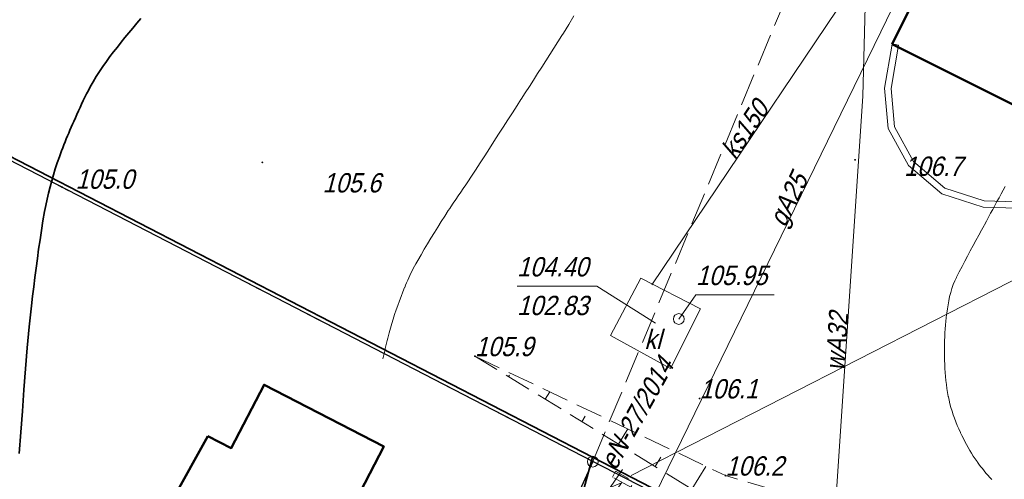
# Model space of a CAD drawing. Extents: x 6530721 to 6531385, y 5978377 to 5979143.
# Tile 142 of 146: x 6531111 to 6531157, y 5978789 to 5978811. Entities that reach past the tile are written whole.
import ezdxf

# ---------------------------------------------------------------- set-up
doc = ezdxf.new("R2010")
doc.units = 0
for name, pattern in [('AB_rokocin 2014-08-13 AC2004$0$1.0_0.5', [1.5, 1, -0.5]), ('AB_rokocin 2014-08-13 AC2004$0$823-500', [1.75, 1.25, -0.5]), ('AB_rokocin 2014-08-13 AC2004$0$l217_500', [2, 1.5, -0.5]), ('AB_rokocin 2014-08-13 AC2004$0$l219_500', [0])]:
    doc.linetypes.add(name, pattern=pattern)
for name, color, linetype, lineweight in [('AB-wymiarowa', 7, 'Continuous', 30), ('AB_rokocin 2014-08-13 AC2004$0$202-Punkt graniczny stabilizowany trwale', 7, 'Continuous', 18), ('AB_rokocin 2014-08-13 AC2004$0$217-Granica konturu klasyfikcyjnego', 7, 'Continuous', 18), ('AB_rokocin 2014-08-13 AC2004$0$219-Linia granicy', 7, 'Continuous', 18), ('AB_rokocin 2014-08-13 AC2004$0$312-Budynek', 7, 'Continuous', 18), ('AB_rokocin 2014-08-13 AC2004$0$354-Taras weranda', 7, 'Continuous', 18), ('AB_rokocin 2014-08-13 AC2004$0$430-Symb. podpory trakcyjnej', 7, 'Continuous', 18), ('AB_rokocin 2014-08-13 AC2004$0$685-Osadnik kanal. lokalnej szambo - obrys-SK', 7, 'Continuous', 18), ('AB_rokocin 2014-08-13 AC2004$0$685-Osadnik kanal. lokalnej szambo - obrys-SK-Atr17', 7, 'Continuous', 18), ('AB_rokocin 2014-08-13 AC2004$0$685-Osadnik kanal. lokalnej szambo - obrys-SK-Atr2', 7, 'Continuous', 18), ('AB_rokocin 2014-08-13 AC2004$0$685-Osadnik kanal. lokalnej szambo - obrys-SK-Atr3', 7, 'Continuous', 18), ('AB_rokocin 2014-08-13 AC2004$0$811-Warstwica ciągła linia', 7, 'Continuous', 18), ('AB_rokocin 2014-08-13 AC2004$0$814-Warstwica pogrubiona linia', 7, 'Continuous', 18), ('AB_rokocin 2014-08-13 AC2004$0$820-Skarpa nieumocniona', 7, 'Continuous', 18), ('AB_rokocin 2014-08-13 AC2004$0$823-Szczyt skarpy nieumocninej', 7, 'Continuous', 18), ('AB_rokocin 2014-08-13 AC2004$0$824-Podnóże skarpy nieumocninej', 7, 'Continuous', 18), ('AB_rokocin 2014-08-13 AC2004$0$ogrodzenie trwałe (linia)', 7, 'Continuous', 18), ('AB_rokocin 2014-08-13 AC2004$0$przewód elektroenergetyczny (linia)-SEPOD', 7, 'Continuous', 18), ('AB_rokocin 2014-08-13 AC2004$0$przewód elektroenergetyczny - projektowany (linia)-SE', 7, 'Continuous', 18), ('AB_rokocin 2014-08-13 AC2004$0$przewód elektroenergetyczny - projektowany (linia)-SE-Atr1', 7, 'Continuous', 18), ('AB_rokocin 2014-08-13 AC2004$0$przewód gazowy (linia)-SG', 7, 'Continuous', 18), ('AB_rokocin 2014-08-13 AC2004$0$przewód gazowy (linia)-SG-Atr1', 7, 'Continuous', 18), ('AB_rokocin 2014-08-13 AC2004$0$przewód kanalizacyjny (linia)-SK', 7, 'Continuous', 18), ('AB_rokocin 2014-08-13 AC2004$0$przewód kanalizacyjny (linia)-SK-Atr1', 7, 'Continuous', 18), ('AB_rokocin 2014-08-13 AC2004$0$przewód wodociągowy (linia)-SW', 7, 'Continuous', 18), ('AB_rokocin 2014-08-13 AC2004$0$przewód wodociągowy (linia)-SW-Atr1', 7, 'Continuous', 18), ('AB_rokocin 2014-08-13 AC2004$0$punkt wysokościowy naturalny', 7, 'Continuous', 18), ('AB_rokocin 2014-08-13 AC2004$0$punkt wysokościowy naturalny-Atr2', 7, 'Continuous', 18), ('AB_rokocin 2014-08-13 AC2004$0$właz (punkt)-SK', 7, 'Continuous', 18), ('AB_rokocin 2014-08-13 AC2004$0$właz (punkt)-SK-Atr2', 7, 'Continuous', 18)]:
    doc.layers.add(name, color=color, linetype=linetype, lineweight=lineweight)
doc.styles.add('AB_rokocin 2014-08-13 AC2004$0$Standard', font='txt')
doc.linetypes.add('AB_rokocin 2014-08-13 AC2004$0$902-500', pattern='A,3.75,0,[1,ksztalty.shx,S=0.5,R=0,X=0,Y=0],3.75', length=7.5)

# ---------------------------------------------------------------- blocks, each defined once
blk = doc.blocks.new('AB_rokocin 2014-08-13 AC2004$0$PW01')
at = {"linetype": 'Continuous', "lineweight": 13}
h = blk.add_hatch(color=0, dxfattribs=at)
edge = h.paths.add_edge_path()
edge.add_arc((0, 0), 0.045, 0, 360)
blk = doc.blocks.new('AB_rokocin 2014-08-13 AC2004$0$430')
at = {"color": 0, "linetype": 'Continuous', "lineweight": 0}
for p, q in [((1.375, -0.25), (0.5, 0.25)), ((1.697, -0.077), (1.125, 0.25)), ((1.125, 0.25), (1.375, -0.25)), ((2, -0.25), (1.628, 0.107)), ((1.504, -0.111), (2, -0.25))]:
    blk.add_line(p, q, dxfattribs=at)
blk = doc.blocks.new('AB_rokocin 2014-08-13 AC2004$0$US22')
at = {"color": 0, "linetype": 'Continuous', "lineweight": 13}
blk.add_circle((0, 0), 0.25, dxfattribs=at)
blk = doc.blocks.new('AB_rokocin 2014-08-13 AC2004$0$202')
at = {"color": 0, "linetype": 'Continuous', "lineweight": 0}
blk.add_circle((0, 0), 0.25, dxfattribs=at)
blk = doc.blocks.new('AB_rokocin 2014-08-13 AC2004')
at = {"layer": 'AB_rokocin 2014-08-13 AC2004$0$217-Granica konturu klasyfikcyjnego', "color": 3, "linetype": 'AB_rokocin 2014-08-13 AC2004$0$l217_500', "lineweight": 18, "flags": 128}
for points in [[(6531137.38, 5978790.27), (6531151.725, 5978824.71)], [(6531090.35, 5978814.6), (6531137.38, 5978790.27)], [(6531090.35, 5978814.6), (6531137.38, 5978790.27)], [(6531131.94, 5978778.25), (6531137.38, 5978790.27)], [(6531131.94, 5978778.25), (6531137.38, 5978790.27)], [(6531137.38, 5978790.27), (6531148.86, 5978784.37)], [(6531137.38, 5978790.27), (6531148.86, 5978784.37)]]:
    blk.add_lwpolyline(points, dxfattribs=at)
at = {"layer": 'AB_rokocin 2014-08-13 AC2004$0$219-Linia granicy', "color": 92, "linetype": 'AB_rokocin 2014-08-13 AC2004$0$l219_500', "lineweight": 30, "flags": 128}
for points in [[(6531137.38, 5978790.27), (6531090.35, 5978814.6)], [(6531137.38, 5978790.27), (6531090.35, 5978814.6)], [(6531137.38, 5978790.27), (6531131.94, 5978778.25)], [(6531137.38, 5978790.27), (6531131.94, 5978778.25)], [(6531148.86, 5978784.37), (6531137.38, 5978790.27)], [(6531148.86, 5978784.37), (6531137.38, 5978790.27)]]:
    blk.add_lwpolyline(points, dxfattribs=at)
at = {"layer": 'AB_rokocin 2014-08-13 AC2004$0$312-Budynek', "color": 250, "linetype": 'Continuous', "lineweight": 50, "flags": 128}
for points in [[(6531151.31, 5978809.71), (6531156.039, 5978819.201)], [(6531157.81, 5978806.44), (6531151.31, 5978809.71)]]:
    blk.add_lwpolyline(points, dxfattribs=at)
blk.add_lwpolyline([(6531119.48, 5978791.46), (6531120.56, 5978790.9), (6531122.09, 5978793.85), (6531127.66, 5978790.98), (6531126.13, 5978788.01), (6531127.03, 5978787.53), (6531125.74, 5978785.02), (6531124.69, 5978785.57), (6531122.98, 5978782.24), (6531123.84, 5978781.8), (6531122.05, 5978778.35), (6531120.88, 5978778.96), (6531119.96, 5978777.98), (6531117.98, 5978779.06), (6531117.97, 5978780.54), (6531114.47, 5978782.42)], close=True, dxfattribs=at)
at = {"layer": 'AB_rokocin 2014-08-13 AC2004$0$354-Taras weranda', "color": 0, "lineweight": 18}
for p, q in [((6531162.114, 5978810.449), (6531161.888, 5978809.083)), ((6531162.114, 5978810.449), (6531162.262, 5978810.424)), ((6531162.41, 5978810.4), (6531162.18, 5978809.01)), ((6531162.41, 5978810.4), (6531162.262, 5978810.424)), ((6531150.95, 5978807.65), (6531151.31, 5978809.71)), ((6531151.253, 5978807.637), (6531151.606, 5978809.658)), ((6531151.31, 5978809.71), (6531151.458, 5978809.684)), ((6531151.606, 5978809.658), (6531151.458, 5978809.684)), ((6531161.888, 5978809.083), (6531160.547, 5978805.08)), ((6531162.18, 5978809.01), (6531160.81, 5978804.92)), ((6531151.12, 5978805.77), (6531150.95, 5978807.65)), ((6531151.413, 5978805.859), (6531151.253, 5978807.637)), ((6531152.06, 5978804.05), (6531151.12, 5978805.77)), ((6531152.297, 5978804.243), (6531151.413, 5978805.859)), ((6531160.547, 5978805.08), (6531158.317, 5978802.763)), ((6531160.81, 5978804.92), (6531158.48, 5978802.5)), ((6531153.61, 5978802.73), (6531152.06, 5978804.05)), ((6531153.759, 5978802.997), (6531152.297, 5978804.243)), ((6531155.53, 5978802.11), (6531153.61, 5978802.73)), ((6531155.581, 5978802.409), (6531153.759, 5978802.997)), ((6531158.317, 5978802.763), (6531157.077, 5978802.371)), ((6531157.12, 5978802.07), (6531155.53, 5978802.11)), ((6531157.077, 5978802.371), (6531155.581, 5978802.409)), ((6531158.48, 5978802.5), (6531157.12, 5978802.07))]:
    blk.add_line(p, q, dxfattribs=at)
at = {"layer": 'AB_rokocin 2014-08-13 AC2004$0$685-Osadnik kanal. lokalnej szambo - obrys-SK', "color": 7, "linetype": 'Continuous', "lineweight": 18, "flags": 128}
blk.add_lwpolyline([(6531139.62, 5978798.81), (6531142.39, 5978797.38), (6531141, 5978794.6), (6531138.21, 5978796.14)], close=True, dxfattribs=at)
at = {"layer": 'AB_rokocin 2014-08-13 AC2004$0$685-Osadnik kanal. lokalnej szambo - obrys-SK-Atr2', "color": 7, "linetype": 'ByBlock', "flags": 128}
blk.add_lwpolyline([(6531140.3, 5978796.71), (6531137.57, 5978798.44), (6531133.856, 5978798.44)], dxfattribs=at)
at = {"layer": 'AB_rokocin 2014-08-13 AC2004$0$811-Warstwica ciągła linia', "color": 32, "linetype": 'Continuous', "lineweight": 13, "flags": 128}
for points in [[(6531136.495, 5978811.021), (6531136.258, 5978810.615), (6531136.012, 5978810.214), (6531135.94, 5978810.1), (6531135.76, 5978809.817), (6531135.571, 5978809.52), (6531135.381, 5978809.222), (6531135.192, 5978808.925), (6531135.002, 5978808.628), (6531134.811, 5978808.331), (6531134.621, 5978808.035), (6531134.431, 5978807.738), (6531134.24, 5978807.441), (6531134.05, 5978807.145), (6531134.04, 5978807.13), (6531133.859, 5978806.848), (6531133.644, 5978806.514), (6531133.429, 5978806.18), (6531133.214, 5978805.846), (6531132.999, 5978805.512), (6531132.784, 5978805.178), (6531132.569, 5978804.844), (6531132.354, 5978804.51), (6531132.139, 5978804.176), (6531131.924, 5978803.842), (6531131.89, 5978803.79), (6531131.707, 5978803.51), (6531131.591, 5978803.336), (6531131.475, 5978803.163), (6531131.358, 5978802.991), (6531131.241, 5978802.819), (6531131.124, 5978802.646), (6531131.007, 5978802.474), (6531130.891, 5978802.301), (6531130.775, 5978802.128), (6531130.73, 5978802.06), (6531130.66, 5978801.954), (6531130.495, 5978801.701), (6531130.332, 5978801.446), (6531130.171, 5978801.19), (6531130.012, 5978800.933), (6531129.854, 5978800.676), (6531129.698, 5978800.416), (6531129.543, 5978800.156), (6531129.39, 5978799.895), (6531129.238, 5978799.633), (6531129.15, 5978799.48), (6531129.088, 5978799.369), (6531129.03, 5978799.262), (6531128.975, 5978799.154), (6531128.921, 5978799.045), (6531128.869, 5978798.935), (6531128.818, 5978798.824), (6531128.769, 5978798.713), (6531128.721, 5978798.601), (6531128.674, 5978798.489), (6531128.63, 5978798.38), (6531128.628, 5978798.375), (6531128.546, 5978798.167), (6531128.465, 5978797.959), (6531128.386, 5978797.75), (6531128.308, 5978797.541), (6531128.234, 5978797.33), (6531128.162, 5978797.12), (6531128.093, 5978796.908), (6531128.027, 5978796.695), (6531127.966, 5978796.481), (6531127.91, 5978796.27), (6531127.909, 5978796.265), (6531127.878, 5978796.144), (6531127.848, 5978796.023), (6531127.818, 5978795.902), (6531127.789, 5978795.781), (6531127.759, 5978795.66), (6531127.729, 5978795.539), (6531127.7, 5978795.418), (6531127.67, 5978795.297), (6531127.639, 5978795.176), (6531127.61, 5978795.06)], [(6531155.938, 5978789.441), (6531155.845, 5978789.537), (6531155.755, 5978789.636), (6531155.668, 5978789.737), (6531155.582, 5978789.84), (6531155.499, 5978789.945), (6531155.417, 5978790.052), (6531155.336, 5978790.16), (6531155.27, 5978790.25), (6531155.256, 5978790.27), (6531155.165, 5978790.399), (6531155.078, 5978790.53), (6531154.994, 5978790.662), (6531154.913, 5978790.796), (6531154.835, 5978790.931), (6531154.76, 5978791.068), (6531154.687, 5978791.206), (6531154.616, 5978791.346), (6531154.547, 5978791.488), (6531154.49, 5978791.61), (6531154.48, 5978791.632), (6531154.406, 5978791.795), (6531154.336, 5978791.958), (6531154.269, 5978792.122), (6531154.206, 5978792.287), (6531154.147, 5978792.452), (6531154.091, 5978792.619), (6531154.04, 5978792.787), (6531153.994, 5978792.958), (6531153.952, 5978793.13), (6531153.92, 5978793.28), (6531153.915, 5978793.304), (6531153.881, 5978793.491), (6531153.852, 5978793.677), (6531153.826, 5978793.864), (6531153.805, 5978794.051), (6531153.787, 5978794.238), (6531153.772, 5978794.425), (6531153.76, 5978794.612), (6531153.751, 5978794.799), (6531153.744, 5978794.987), (6531153.74, 5978795.15), (6531153.739, 5978795.174), (6531153.737, 5978795.356), (6531153.736, 5978795.538), (6531153.738, 5978795.72), (6531153.742, 5978795.902), (6531153.749, 5978796.084), (6531153.758, 5978796.266), (6531153.77, 5978796.448), (6531153.784, 5978796.63), (6531153.802, 5978796.812), (6531153.82, 5978796.97), (6531153.823, 5978796.994), (6531153.847, 5978797.187), (6531153.874, 5978797.38), (6531153.904, 5978797.572), (6531153.939, 5978797.763), (6531153.979, 5978797.953), (6531154.026, 5978798.141), (6531154.08, 5978798.326), (6531154.144, 5978798.509), (6531154.217, 5978798.687), (6531154.29, 5978798.84), (6531154.301, 5978798.862), (6531154.428, 5978799.108), (6531154.555, 5978799.352), (6531154.683, 5978799.596), (6531154.811, 5978799.84), (6531154.94, 5978800.082), (6531155.069, 5978800.324), (6531155.199, 5978800.566), (6531155.33, 5978800.808), (6531155.46, 5978801.05), (6531155.58, 5978801.27), (6531155.592, 5978801.291), (6531155.689, 5978801.471), (6531155.787, 5978801.652), (6531155.885, 5978801.832), (6531155.982, 5978802.012), (6531156.08, 5978802.192), (6531156.178, 5978802.372), (6531156.276, 5978802.552), (6531156.374, 5978802.732), (6531156.473, 5978802.912), (6531156.56, 5978803.07)]]:
    blk.add_lwpolyline(points, dxfattribs=at)
at = {"layer": 'AB_rokocin 2014-08-13 AC2004$0$814-Warstwica pogrubiona linia', "color": 32, "linetype": 'Continuous', "lineweight": 35, "flags": 128}
blk.add_lwpolyline([(6531116.355, 5978810.892), (6531116.169, 5978810.675), (6531115.985, 5978810.455), (6531115.802, 5978810.233), (6531115.62, 5978810.01), (6531115.442, 5978809.79), (6531115.265, 5978809.569), (6531115.091, 5978809.347), (6531114.92, 5978809.123), (6531114.753, 5978808.897), (6531114.59, 5978808.668), (6531114.433, 5978808.435), (6531114.282, 5978808.198), (6531114.137, 5978807.957), (6531114, 5978807.71), (6531113.917, 5978807.553), (6531113.836, 5978807.395), (6531113.758, 5978807.236), (6531113.68, 5978807.077), (6531113.605, 5978806.917), (6531113.53, 5978806.756), (6531113.456, 5978806.595), (6531113.384, 5978806.434), (6531113.312, 5978806.272), (6531113.24, 5978806.11), (6531113.18, 5978805.974), (6531113.121, 5978805.838), (6531113.062, 5978805.702), (6531113.004, 5978805.566), (6531112.946, 5978805.429), (6531112.889, 5978805.293), (6531112.833, 5978805.155), (6531112.777, 5978805.018), (6531112.723, 5978804.879), (6531112.67, 5978804.74), (6531112.568, 5978804.463), (6531112.471, 5978804.185), (6531112.379, 5978803.905), (6531112.292, 5978803.624), (6531112.21, 5978803.342), (6531112.133, 5978803.059), (6531112.062, 5978802.774), (6531111.996, 5978802.487), (6531111.935, 5978802.199), (6531111.88, 5978801.91), (6531111.804, 5978801.473), (6531111.734, 5978801.036), (6531111.668, 5978800.599), (6531111.605, 5978800.161), (6531111.546, 5978799.723), (6531111.489, 5978799.284), (6531111.433, 5978798.846), (6531111.379, 5978798.407), (6531111.325, 5978797.969), (6531111.27, 5978797.53), (6531111.158, 5978796.551), (6531111.065, 5978795.571), (6531110.985, 5978794.589), (6531110.914, 5978793.606), (6531110.847, 5978792.623), (6531110.779, 5978791.639), (6531110.705, 5978790.656)], dxfattribs=at)
at = {"layer": 'AB_rokocin 2014-08-13 AC2004$0$820-Skarpa nieumocniona', "color": 252, "linetype": 'Continuous', "lineweight": 18}
for p, q in [((6531133.46, 5978794.22), (6531133.51, 5978794.3)), ((6531135.17, 5978793.18), (6531135.38, 5978793.52)), ((6531136.87, 5978792.13), (6531137.03, 5978792.39)), ((6531138.58, 5978791.08), (6531139.01, 5978791.79)), ((6531140.28, 5978790.04), (6531140.55, 5978790.48)), ((6531141.99, 5978788.99), (6531142.64, 5978790.05))]:
    blk.add_line(p, q, dxfattribs=at)
at = {"layer": 'AB_rokocin 2014-08-13 AC2004$0$823-Szczyt skarpy nieumocninej', "color": 252, "linetype": 'AB_rokocin 2014-08-13 AC2004$0$823-500', "lineweight": 18, "flags": 128}
blk.add_lwpolyline([(6531196.59, 5978762.05), (6531185.86, 5978767.02), (6531149.1, 5978786.52), (6531147.14, 5978786.54), (6531143, 5978788.37), (6531131.9, 5978795.18)], dxfattribs=at)
at = {"layer": 'AB_rokocin 2014-08-13 AC2004$0$824-Podnóże skarpy nieumocninej', "color": 252, "linetype": 'AB_rokocin 2014-08-13 AC2004$0$823-500', "lineweight": 18, "flags": 128}
blk.add_lwpolyline([(6531131.9, 5978795.18), (6531143.55, 5978789.62), (6531148.86, 5978788.06), (6531186.49, 5978768.17), (6531196.59, 5978762.05)], dxfattribs=at)
at = {"layer": 'AB_rokocin 2014-08-13 AC2004$0$ogrodzenie trwałe (linia)', "color": 252, "linetype": 'AB_rokocin 2014-08-13 AC2004$0$902-500', "lineweight": 35, "flags": 128}
for points in [[(6531100.19, 5978833.78), (6531090.53, 5978814.7), (6531137.36, 5978790.48), (6531143.31, 5978787.4), (6531144.9, 5978786.6), (6531147.08, 5978785.49)], [(6531137.36, 5978790.48), (6531136.59, 5978787.63), (6531134.28, 5978779.04), (6531133.95, 5978777.83), (6531132.98, 5978774.21), (6531131.2, 5978767.59)]]:
    blk.add_lwpolyline(points, dxfattribs=at)
at = {"layer": 'AB_rokocin 2014-08-13 AC2004$0$przewód elektroenergetyczny (linia)-SEPOD', "color": 1, "linetype": 'Continuous', "lineweight": 18, "flags": 128}
blk.add_lwpolyline([(6531139.17, 5978789.63), (6531160.28, 5978800.43), (6531164.407, 5978808.519)], dxfattribs=at)
at = {"layer": 'AB_rokocin 2014-08-13 AC2004$0$przewód elektroenergetyczny - projektowany (linia)-SE', "color": 1, "linetype": 'AB_rokocin 2014-08-13 AC2004$0$1.0_0.5', "lineweight": 18, "flags": 128}
blk.add_lwpolyline([(6531138.29, 5978789.55), (6531138.44, 5978789.82), (6531139.3, 5978789.35), (6531139.15, 5978789.08)], close=True, dxfattribs=at)
at = {"layer": 'AB_rokocin 2014-08-13 AC2004$0$przewód gazowy (linia)-SG', "color": 40, "linetype": 'Continuous', "lineweight": 18, "flags": 128}
blk.add_lwpolyline([(6531154.72, 5978816.56), (6531153.68, 5978816.27), (6531150.77, 5978810.28), (6531140.27, 5978788.71)], dxfattribs=at)
at = {"layer": 'AB_rokocin 2014-08-13 AC2004$0$przewód kanalizacyjny (linia)-SK', "color": 34, "linetype": 'Continuous', "lineweight": 18, "flags": 128}
blk.add_lwpolyline([(6531155, 5978817.12), (6531151.8, 5978815.86), (6531140.13, 5978798.5)], dxfattribs=at)
at = {"layer": 'AB_rokocin 2014-08-13 AC2004$0$przewód wodociągowy (linia)-SW', "color": 5, "linetype": 'Continuous', "lineweight": 18, "flags": 128}
blk.add_lwpolyline([(6531154.26, 5978815.64), (6531152.16, 5978815.46), (6531150.05, 5978811.45), (6531149.94, 5978807.28), (6531148.56, 5978786.57)], dxfattribs=at)
at = {"layer": 'AB_rokocin 2014-08-13 AC2004$0$właz (punkt)-SK-Atr2', "color": 34, "linetype": 'ByBlock', "flags": 128}
blk.add_lwpolyline([(6531141.38, 5978796.91), (6531142.18, 5978798.04), (6531145.811, 5978798.04)], dxfattribs=at)
at = {"layer": 'AB_rokocin 2014-08-13 AC2004$0$202-Punkt graniczny stabilizowany trwale', "color": 7, "linetype": 'Continuous', "lineweight": 18}
blk.add_blockref('AB_rokocin 2014-08-13 AC2004$0$202', (6531137.38, 5978790.27), dxfattribs=at)
at = {"layer": 'AB_rokocin 2014-08-13 AC2004$0$430-Symb. podpory trakcyjnej', "color": 7, "linetype": 'Continuous', "lineweight": 18, "rotation": 265.147}
blk.add_blockref('AB_rokocin 2014-08-13 AC2004$0$430', (6531138.56, 5978790.42), dxfattribs=at)
at = {"layer": 'AB_rokocin 2014-08-13 AC2004$0$punkt wysokościowy naturalny', "color": 7, "linetype": 'Continuous', "lineweight": 13}
for p in [(6531122.01, 5978804.2), (6531149.58, 5978804.32), (6531112.69, 5978803.05), (6531131.9, 5978795.18), (6531142.35, 5978793.21), (6531143.55, 5978789.62)]:
    blk.add_blockref('AB_rokocin 2014-08-13 AC2004$0$PW01', p, dxfattribs=at)
at = {"layer": 'AB_rokocin 2014-08-13 AC2004$0$właz (punkt)-SK', "color": 7, "linetype": 'Continuous', "lineweight": 18}
blk.add_blockref('AB_rokocin 2014-08-13 AC2004$0$US22', (6531141.38, 5978796.91), dxfattribs=at)
at = {"layer": 'AB_rokocin 2014-08-13 AC2004$0$685-Osadnik kanal. lokalnej szambo - obrys-SK-Atr17', "color": 7, "linetype": 'ByBlock', "lineweight": 20, "style": 'AB_rokocin 2014-08-13 AC2004$0$Standard', "oblique": 15, "width": 0.9}
blk.add_text('kl', height=0.9, dxfattribs=at).set_placement((6531139.78, 5978795.52))
at = {"layer": 'AB_rokocin 2014-08-13 AC2004$0$685-Osadnik kanal. lokalnej szambo - obrys-SK-Atr2', "color": 7, "linetype": 'ByBlock', "lineweight": 20, "style": 'AB_rokocin 2014-08-13 AC2004$0$Standard', "oblique": 15, "width": 0.9}
blk.add_text('104.40', height=0.9, dxfattribs=at).set_placement((6531133.856, 5978798.89))
at = {"layer": 'AB_rokocin 2014-08-13 AC2004$0$685-Osadnik kanal. lokalnej szambo - obrys-SK-Atr3', "color": 7, "linetype": 'ByBlock', "lineweight": 20, "style": 'AB_rokocin 2014-08-13 AC2004$0$Standard', "oblique": 15, "width": 0.9}
blk.add_text('102.83', height=0.9, dxfattribs=at).set_placement((6531133.856, 5978797.09))
at = {"layer": 'AB_rokocin 2014-08-13 AC2004$0$przewód elektroenergetyczny - projektowany (linia)-SE-Atr1', "color": 1, "linetype": 'ByBlock', "lineweight": 20, "style": 'AB_rokocin 2014-08-13 AC2004$0$Standard', "oblique": 15, "width": 0.9}
blk.add_text('eN-27/2014', height=0.9, rotation=60.946, dxfattribs=at).set_placement((6531138.44, 5978789.82))
at = {"layer": 'AB_rokocin 2014-08-13 AC2004$0$przewód gazowy (linia)-SG-Atr1', "color": 40, "linetype": 'ByBlock', "lineweight": 20, "style": 'AB_rokocin 2014-08-13 AC2004$0$Standard', "oblique": 15, "width": 0.9}
blk.add_text('gA25', height=0.9, rotation=64.044, dxfattribs=at).set_placement((6531146.32, 5978801.13))
at = {"layer": 'AB_rokocin 2014-08-13 AC2004$0$przewód kanalizacyjny (linia)-SK-Atr1', "color": 34, "linetype": 'ByBlock', "lineweight": 20, "style": 'AB_rokocin 2014-08-13 AC2004$0$Standard', "oblique": 15, "width": 0.9}
blk.add_text('ks150', height=0.9, rotation=56.09, dxfattribs=at).set_placement((6531144.01, 5978804.27))
at = {"layer": 'AB_rokocin 2014-08-13 AC2004$0$przewód wodociągowy (linia)-SW-Atr1', "color": 5, "linetype": 'ByBlock', "lineweight": 20, "style": 'AB_rokocin 2014-08-13 AC2004$0$Standard', "oblique": 15, "width": 0.9}
blk.add_text('wA32', height=0.9, rotation=86.188, dxfattribs=at).set_placement((6531149.09, 5978794.47))
at = {"layer": 'AB_rokocin 2014-08-13 AC2004$0$punkt wysokościowy naturalny-Atr2', "color": 252, "linetype": 'ByBlock', "lineweight": 20, "style": 'AB_rokocin 2014-08-13 AC2004$0$Standard', "oblique": 15, "width": 0.9}
for s, p in [('106.7', (6531151.86, 5978803.57)), ('105.0', (6531113.32, 5978802.97)), ('105.6', (6531124.81, 5978802.8)), ('105.9', (6531131.9, 5978795.18)), ('106.1', (6531142.35, 5978793.21)), ('106.2', (6531143.55, 5978789.62))]:
    blk.add_text(s, height=0.9, dxfattribs=at).set_placement(p)
at = {"layer": 'AB_rokocin 2014-08-13 AC2004$0$właz (punkt)-SK-Atr2', "color": 34, "linetype": 'ByBlock', "lineweight": 20, "style": 'AB_rokocin 2014-08-13 AC2004$0$Standard', "oblique": 15, "width": 0.9}
blk.add_text('105.95', height=0.9, dxfattribs=at).set_placement((6531142.18, 5978798.49))

msp = doc.modelspace()

# ---------------------------------------------------------------- block references
at = {"layer": 'AB-wymiarowa'}
msp.add_blockref('AB_rokocin 2014-08-13 AC2004', (0, 0), dxfattribs=at)

doc.saveas('drawing.dxf')
